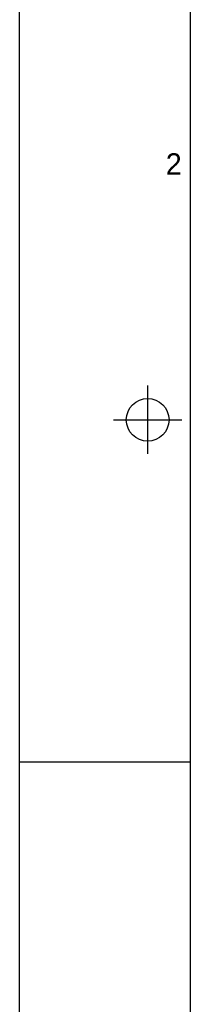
# Model space of a CAD drawing. Header units: millimetres. Extents: x 0 to 841, y 0 to 594.
# Tile 9 of 237: x 0 to 20, y 120 to 235. Entities that reach past the tile are written whole.
import ezdxf

# ---------------------------------------------------------------- set-up
doc = ezdxf.new("R2010")
doc.units = ezdxf.units.MM
doc.header["$LTSCALE"] = 46.255
doc.layers.get('0').update_dxf_attribs({"linetype": 'CONTINUOUS'})
doc.styles.add('TEXTSTYLE_2', font='trium.ttf')

msp = doc.modelspace()

# ---------------------------------------------------------------- linework, layer by layer
at = {"color": 2, "linetype": 'CONTINUOUS'}
for p, q in [((0, 0), (0, 594)), ((15, 184.5), (15, 192.5)), ((11, 188.5), (19, 188.5)), ((0, 148.5), (20, 148.5))]:
    msp.add_line(p, q, dxfattribs=at)
at = {"color": 7, "linetype": 'CONTINUOUS'}
msp.add_line((20, 10), (20, 584), dxfattribs=at)
msp.add_circle((15, 188.5), 2.50062, dxfattribs=at)

# ---------------------------------------------------------------- texts
at = {"color": 2, "linetype": 'CONTINUOUS', "insert": (18.05899, 219.68357), "char_height": 2.5, "width": 1.9166667, "attachment_point": 2, "line_spacing_factor": 0.9, "style": 'TEXTSTYLE_2'}
msp.add_mtext('2', dxfattribs=at)

doc.saveas('drawing.dxf')
